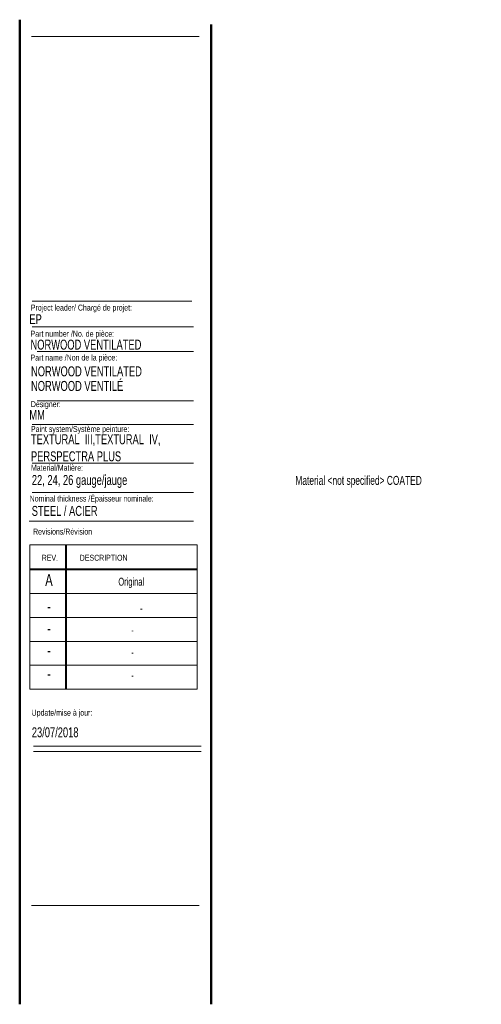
# Model space of a CAD drawing. Header units: inches. Extents: x 0.5 to 19.2, y 0.4 to 10.7.
# Tile 6 of 6: x 14.4 to 19.2, y 0.4 to 10.7. Entities that reach past the tile are written whole.
import ezdxf

# ---------------------------------------------------------------- set-up
doc = ezdxf.new("R2010")
doc.units = ezdxf.units.IN
doc.header["$MEASUREMENT"] = 0
doc.layers.add('FORMAT', color=7, linetype='Continuous')
doc.styles.add('SLDTEXTSTYLE0', font='TXT', dxfattribs={"width": 0.7})

# ---------------------------------------------------------------- blocks, each defined once
blk = doc.blocks.new('SW_NOTE_1')
at = {"layer": 'FORMAT', "color": 0, "char_height": 0.10417, "attachment_point": 1, "style": 'SLDTEXTSTYLE0'}
for s, insert in [('TEXTURAL  III,TEXTURAL  IV,', (0, 0.134)), ('PERSPECTRA PLUS', (0, -0.044))]:
    blk.add_mtext(s, dxfattribs=dict(at, insert=insert))

msp = doc.modelspace()

# ---------------------------------------------------------------- linework, layer by layer
at = {"color": 7, "linetype": 'Continuous', "lineweight": 50}
for p, q in [((14.3762516, 10.69394495), (14.3762516, 0.39207317)), ((16.3762516, 0.39207317), (16.3762516, 10.64207317))]:
    msp.add_line(p, q, dxfattribs=at)
at = {"color": 7, "linetype": 'Continuous', "lineweight": 18}
for p, q in [((14.5012516, 10.51707317), (16.2512516, 10.51707317)), ((14.50528094, 7.4796461), (16.19286796, 7.4796461)), ((14.55782728, 7.22283311), (16.19286796, 7.22283311)), ((14.55782728, 6.70729719), (16.19286796, 6.70729719)), ((14.50528094, 6.45740283), (16.19286796, 6.45740283)), ((14.50528094, 6.05316409), (16.19286796, 6.05316409)), ((14.50528094, 5.74531323), (16.19286796, 5.74531323)), ((14.4754278, 5.446808), (16.19286796, 5.446808)), ((14.48119985, 5.19874946), (16.23119985, 5.19874946)), ((14.48119985, 5.19874946), (14.48119985, 3.68874946)), ((14.85619985, 5.19874946), (14.85619985, 3.68874946)), ((14.86619985, 5.19874946), (14.86619985, 3.68874946)), ((16.23119985, 5.19874946), (16.23119985, 3.68874946)), ((14.48119985, 4.94874946), (16.23119985, 4.94874946)), ((14.48119985, 4.93874946), (16.23119985, 4.93874946)), ((14.48119985, 4.68874946), (16.23119985, 4.68874946)), ((16.23119985, 4.43874946), (14.48119985, 4.43874946)), ((14.48119985, 4.18874946), (16.23119985, 4.18874946)), ((16.23119985, 3.93874946), (14.48119985, 3.93874946)), ((14.48119985, 3.68874946), (16.23119985, 3.68874946)), ((14.52153854, 3.094666), (16.27153854, 3.094666)), ((14.52153854, 3.03864953), (16.27153854, 3.03864953))]:
    msp.add_line(p, q, dxfattribs=at)
at = {"layer": 'FORMAT', "color": 250, "lineweight": 18, "true_color": 0x454545}
msp.add_line((14.50528094, 7.74778908), (16.17565424, 7.74778908), dxfattribs=at)
at = {"layer": 'FORMAT', "lineweight": 18}
msp.add_line((14.5012516, 1.42655357), (16.2512516, 1.42655357), dxfattribs=at)

# ---------------------------------------------------------------- block references
at = {"layer": 'FORMAT'}
msp.add_blockref('SW_NOTE_1', (14.4936793, 6.22195149), dxfattribs=at)

# ---------------------------------------------------------------- texts
at = {"color": 7, "linetype": 'Continuous', "lineweight": 0, "style": 'SLDTEXTSTYLE0'}
for s, insert, char_height, attachment_point in [('Project leader/ Chargé de projet:', (14.49277361, 7.71280373), 0.0625, 1), ('EP', (14.47701034, 7.61261449), 0.104166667, 1), ('Part number /No. de pièce:', (14.48926382, 7.43950417), 0.0625, 1), ('NORWOOD VENTILATED', (14.48926382, 7.34629318), 0.1041666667, 1), ('Designer:', (14.49277361, 6.70270676), 0.0625, 1), ('MM', (14.47701034, 6.6115619), 0.104166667, 1), ('Paint system/Système peinture:', (14.4936793, 6.44233934), 0.0625, 1), ('Material <not specified> COATED', (17.25790342, 5.92072099), 0.09375, 1), ('Nominal thickness /Épaisseur nominale:', (14.48027845, 5.71521348), 0.0625, 1), ('STEEL / ACIER', (14.50193609, 5.60657576), 0.1041666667, 1), ('Revisions/Révision', (14.51560122, 5.36941883), 0.0625, 1), ('REV.', (14.60623117, 5.09512968), 0.0625, 1), ('DESCRIPTION', (15.00414236, 5.09512968), 0.0625, 1), ('A', (14.68204136, 4.89428093), 0.125, 2), ('Original', (15.54196943, 4.85546175), 0.083333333, 2), ('-', (14.68335791, 4.61740373), 0.125, 2), ('-', (15.64717395, 4.57858454), 0.08333333, 2), ('-', (14.68335791, 4.38816527), 0.125, 2), ('-', (15.55567278, 4.34934608), 0.08333333, 2), ('-', (14.68335791, 4.15690015), 0.125, 2), ('-', (15.55567278, 4.11808096), 0.08333333, 2), ('-', (14.68335791, 3.91429561), 0.125, 2), ('-', (15.55567278, 3.87547642), 0.08333333, 2), ('Update/mise à jour:', (14.50090209, 3.47468308), 0.0625, 1), ('23/07/2018', (14.50292977, 3.29031445), 0.104166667, 1)]:
    msp.add_mtext(s, dxfattribs=dict(at, insert=insert, char_height=char_height, attachment_point=attachment_point))
at = {"layer": 'FORMAT', "attachment_point": 1, "style": 'SLDTEXTSTYLE0'}
for s, insert, char_height in [('Part name /Non de la pièce:', (14.48926382, 7.1904184), 0.0625), ('NORWOOD VENTILATED', (14.4944443, 7.06690702), 0.1041666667), ('NORWOOD VENTILÉ', (14.4944443, 6.91407005), 0.1041666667), ('Material/Matière:', (14.4936793, 6.0368173), 0.0625), ('22, 24, 26 gauge/jauge', (14.503118, 5.93042578), 0.1041666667)]:
    msp.add_mtext(s, dxfattribs=dict(at, insert=insert, char_height=char_height))

doc.saveas('drawing.dxf')
